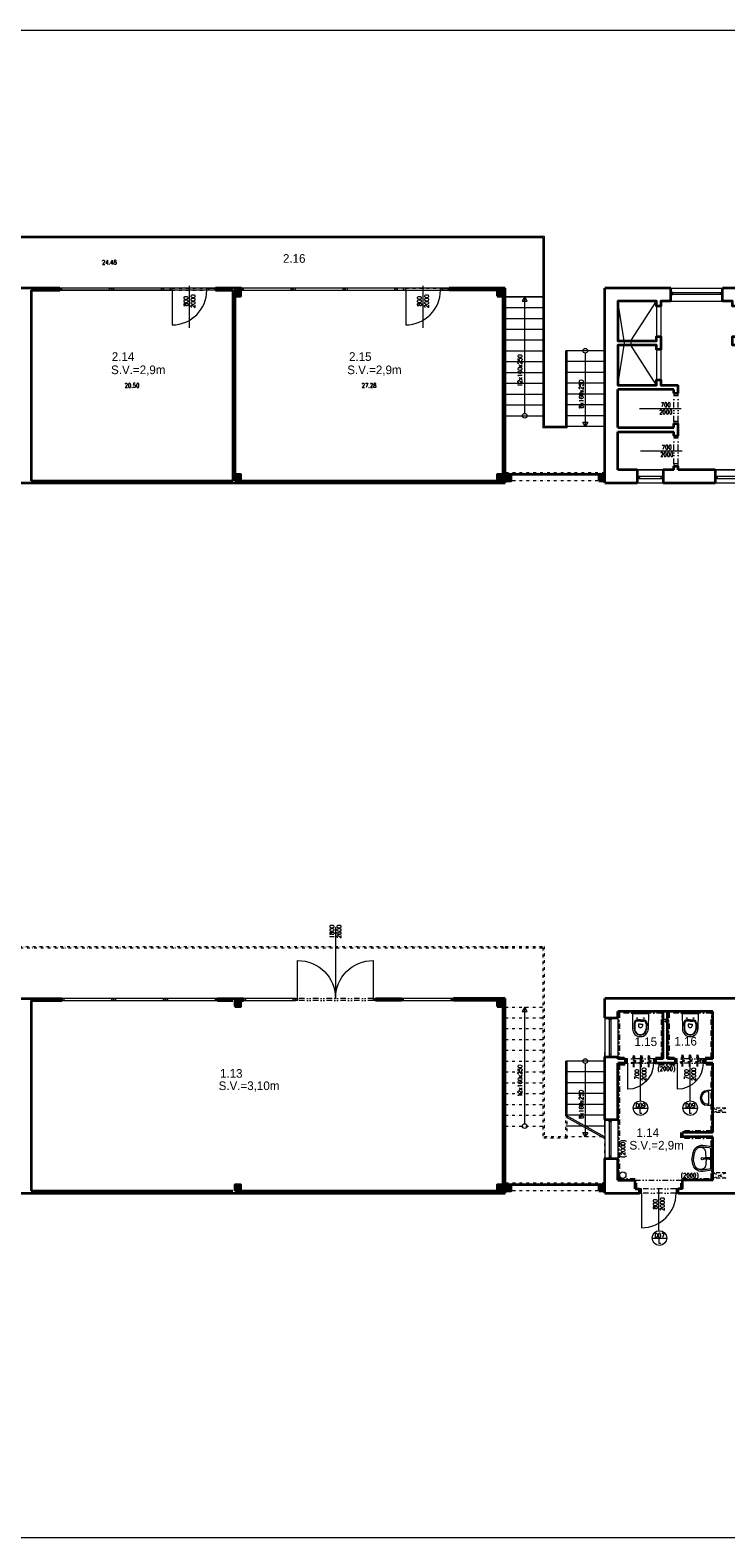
# Model space of a CAD drawing. Header units: millimetres. Extents: x -485339 to 350584, y -2181201 to -313328.
# Tile 73 of 115: x 58460 to 74545, y -1104899 to -1070068. Entities that reach past the tile are written whole.
import ezdxf
from ezdxf.enums import TextEntityAlignment as Align

# ---------------------------------------------------------------- set-up
doc = ezdxf.new("R2010")
doc.units = ezdxf.units.MM
doc.header["$LTSCALE"] = 10
for name, pattern in [('DASHDOT', [25.4, 12.7, -6.35, 0, -6.35]), ('DASHED', [19.05, 12.7, -6.35]), ('DĚLICÍ2', [15.875, 6.35, -3.175, 0, -3.175, 0, -3.175])]:
    doc.linetypes.add(name, pattern=pattern)
for name, color, linetype, lineweight in [('1VZT', 150, 'DASHED', 18), ('N_dveře', 10, 'Continuous', 18), ('N_ker.dlažba', 10, 'DASHDOT', 35), ('N_popis', 10, 'Continuous', 18), ('N_popis_otvory', 10, 'Continuous', 18), ('N_zařiz_předměty', 10, 'Continuous', 18), ('N_čáry_plné', 10, 'Continuous', 18), ('PBŘ', 160, 'Continuous', 18), ('St__otvory_dveře', 40, 'Continuous', 18), ('St_otvory_okna', 40, 'Continuous', 18), ('St_plocha_místnosti', 250, 'Continuous', 18), ('St_popis', 250, 'Continuous', 18), ('St_popis_otvory', 40, 'Continuous', 18), ('St_sloupy_konstrukce haly', 5, 'Continuous', 35), ('St_sloupy_opláštění_půdorys', 25, 'Continuous', 35), ('St_zařizovací předměty', 252, 'Continuous', 18), ('St_čáry_nad', 250, 'DĚLICÍ2', 18), ('St_čáry_obrys', 5, 'Continuous', 35), ('St_čáry_plné', 250, 'Continuous', 18), ('ZTI_ST_kanalda', 234, 'Continuous', 18)]:
    doc.layers.add(name, color=color, linetype=linetype, lineweight=lineweight)
doc.layers.add('1VZT-vytápění', color=150, linetype='Continuous')
doc.layers.add('St_plocha_místn', color=140, linetype='Continuous', lineweight=18, plot=False)
doc.styles.add('Andy', font='txt')
doc.styles.get("Standard").update_dxf_attribs({"font": 'simplex.shx', "width": 0.8})
doc.linetypes.add('ZIGZAG', pattern='A,0.00254,-5.08,[131,ltypeshp.shx,S=5.08,R=0,X=-5.08,Y=0],-10.16,[131,ltypeshp.shx,S=5.08,R=180,X=5.08,Y=0],-5.08', length=20.32254)

# ---------------------------------------------------------------- blocks, each defined once
blk = doc.blocks.new('19252405')
at = {"color": 0}
for p, q in [((-456, 47), (-460, 0)), ((-438, 129), (-456, 47)), ((-415, 192), (-438, 129)), ((-424, 21), (-425, -2)), ((-424, -21), (-425, 2)), ((-422, 43), (-424, 21)), ((-418, 63), (-422, 43)), ((-414, 83), (-418, 63)), ((-402, 216), (-415, 192)), ((-410, 102), (-414, 83)), ((-405, 119), (-410, 102)), ((-399, 136), (-405, 119)), ((-388, 235), (-402, 216)), ((-394, 151), (-399, 136)), ((-389, 164), (-394, 151)), ((-383, 177), (-389, 164)), ((-354, 264), (-388, 235)), ((-378, 188), (-383, 177)), ((-372, 197), (-378, 188)), ((-367, 205), (-372, 197)), ((-361, 212), (-367, 205)), ((-355, 219), (-361, 212)), ((-349, 224), (-355, 219)), ((-297, 289), (-354, 264)), ((-343, 229), (-349, 224)), ((-336, 234), (-343, 229)), ((-328, 239), (-336, 234)), ((-320, 243), (-328, 239)), ((-311, 247), (-320, 243)), ((-303, 250), (-311, 247)), ((-295, 253), (-303, 250)), ((-297, 251), (-303, 250)), ((-256, 298), (-297, 289)), ((-289, 252), (-297, 251)), ((-287, 256), (-295, 253)), ((-281, 252), (-289, 252)), ((-280, 258), (-287, 256)), ((-273, 253), (-281, 252)), ((-274, 259), (-280, 258)), ((-268, 261), (-274, 259)), ((-264, 253), (-273, 253)), ((-263, 262), (-268, 261)), ((-257, 253), (-264, 253)), ((-257, 262), (-263, 262)), ((-252, 263), (-257, 262)), ((-250, 253), (-257, 253)), ((-206, 298), (-256, 298)), ((-247, 264), (-252, 263)), ((-243, 253), (-250, 253)), ((-242, 264), (-247, 264)), ((-237, 253), (-243, 253)), ((-236, 264), (-242, 264)), ((-231, 252), (-237, 253)), ((-229, 264), (-236, 264)), ((-226, 251), (-231, 252)), ((-220, 264), (-229, 264)), ((-220, 249), (-226, 251)), ((-208, 263), (-220, 264)), ((-213, 247), (-220, 249)), ((-207, 245), (-213, 247)), ((-194, 262), (-208, 263)), ((-200, 242), (-207, 245)), ((0, 270), (-206, 298)), ((-193, 238), (-200, 242)), ((-176, 260), (-194, 262)), ((-186, 234), (-193, 238)), ((-180, 230), (-186, 234)), ((-174, 225), (-180, 230)), ((-150, 257), (-176, 260)), ((-168, 219), (-174, 225)), ((-163, 212), (-168, 219)), ((-167, 8), (-168, 7)), ((-168, 7), (-168, 5)), ((-168, 5), (-168, 2)), ((-168, 2), (-168, 0)), ((-166, 11), (-167, 10)), ((-167, 10), (-167, 10)), ((-167, 10), (-167, 9)), ((-167, 9), (-167, 8)), ((-165, 12), (-166, 11)), ((-166, 11), (-166, 11)), ((-166, 11), (-166, 11)), ((-164, 12), (-165, 12)), ((-165, 12), (-165, 12)), ((-165, 12), (-165, 12)), ((-163, 13), (-164, 12)), ((-164, 12), (-164, 12)), ((-158, 205), (-163, 212)), ((-162, 13), (-163, 13)), ((-163, 13), (-163, 13)), ((-161, 13), (-162, 13)), ((-160, 13), (-161, 13)), ((-159, 13), (-160, 13)), ((-157, 13), (-159, 13)), ((-154, 197), (-158, 205)), ((-156, 13), (-157, 13)), ((-153, 13), (-156, 13)), ((-150, 188), (-154, 197)), ((-151, 13), (-153, 13)), ((-148, 13), (-151, 13)), ((-114, 252), (-150, 257)), ((-147, 178), (-150, 188)), ((-145, 14), (-148, 13)), ((-144, 167), (-147, 178)), ((-142, 14), (-145, 14)), ((-141, 155), (-144, 167)), ((-138, 14), (-142, 14)), ((-140, 141), (-141, 155)), ((-138, 127), (-140, 141)), ((-137, 112), (-138, 127)), ((-135, 14), (-138, 14)), ((-136, 95), (-137, 112)), ((-135, 78), (-136, 95)), ((-134, 59), (-135, 78)), ((-131, 14), (-135, 14)), ((-134, 40), (-134, 59)), ((-134, 20), (-134, 40)), ((-134, 14), (-134, 20)), ((-127, 14), (-131, 14)), ((-124, 14), (-127, 14)), ((-125, 9), (-126, 0)), ((-123, 17), (-125, 13)), ((-125, 13), (-125, 9)), ((-122, 18), (-123, 17)), ((-120, 19), (-122, 18)), ((-114, 18), (-120, 19)), ((-67, 245), (-114, 252)), ((-100, 15), (-114, 18)), ((-102, 16), (-104, 16)), ((-99, 16), (-102, 16)), ((-90, 12), (-100, 15)), ((-97, 16), (-99, 16)), ((-95, 16), (-97, 16)), ((-93, 16), (-95, 16)), ((-91, 16), (-93, 16)), ((-90, 17), (-91, 16)), ((-88, 17), (-90, 17)), ((-85, 12), (-90, 12)), ((-86, 17), (-88, 17)), ((-85, 17), (-86, 17)), ((-83, 17), (-85, 17)), ((-81, 12), (-85, 12)), ((-82, 17), (-83, 17)), ((-81, 17), (-82, 17)), ((-79, 17), (-81, 17)), ((-76, 13), (-81, 12)), ((-78, 17), (-79, 17)), ((-77, 17), (-78, 17)), ((-76, 18), (-77, 17)), ((-75, 18), (-76, 18)), ((-71, 14), (-76, 13)), ((-74, 18), (-75, 18)), ((-72, 18), (-74, 18)), ((-71, 18), (-72, 18)), ((-70, 18), (-71, 18)), ((-64, 15), (-71, 14)), ((-69, 18), (-70, 18)), ((-68, 18), (-69, 18)), ((-66, 18), (-68, 18)), ((-34, 240), (-67, 245)), ((-64, 18), (-66, 18)), ((-62, 18), (-64, 18)), ((-55, 17), (-55, 17)), ((-50, 13), (-50, 13)), ((-46, 7), (-46, 7)), ((-30, 235), (-30, -235)), ((0, 270), (0, -270)), ((-456, -47), (-460, 0)), ((-438, -130), (-456, -47)), ((-415, -192), (-438, -130)), ((-421, -43), (-424, -21)), ((-418, -63), (-421, -43)), ((-414, -83), (-418, -63)), ((-402, -216), (-415, -192)), ((-409, -102), (-414, -83)), ((-404, -120), (-409, -102)), ((-399, -136), (-404, -120)), ((-388, -235), (-402, -216)), ((-394, -151), (-399, -136)), ((-389, -165), (-394, -151)), ((-383, -177), (-389, -165)), ((-354, -264), (-388, -235)), ((-378, -188), (-383, -177)), ((-372, -197), (-378, -188)), ((-367, -205), (-372, -197)), ((-361, -212), (-367, -205)), ((-355, -219), (-361, -212)), ((-349, -224), (-355, -219)), ((-297, -289), (-354, -264)), ((-343, -229), (-349, -224)), ((-336, -234), (-343, -229)), ((-328, -239), (-336, -234)), ((-320, -243), (-328, -239)), ((-311, -247), (-320, -243)), ((-303, -250), (-311, -247)), ((-296, -251), (-303, -250)), ((-295, -253), (-303, -250)), ((-256, -298), (-297, -289)), ((-289, -252), (-296, -251)), ((-287, -256), (-295, -253)), ((-281, -253), (-289, -252)), ((-280, -258), (-287, -256)), ((-272, -253), (-281, -253)), ((-273, -260), (-280, -258)), ((-268, -261), (-273, -260)), ((-264, -253), (-272, -253)), ((-262, -262), (-268, -261)), ((-256, -254), (-264, -253)), ((-257, -263), (-262, -262)), ((-252, -263), (-257, -263)), ((-249, -254), (-256, -254)), ((-206, -298), (-256, -298)), ((-247, -264), (-252, -263)), ((-243, -253), (-249, -254)), ((-242, -264), (-247, -264)), ((-237, -253), (-243, -253)), ((-236, -264), (-242, -264)), ((-231, -252), (-237, -253)), ((-229, -264), (-236, -264)), ((-226, -251), (-231, -252)), ((-219, -264), (-229, -264)), ((-220, -249), (-226, -251)), ((-213, -247), (-220, -249)), ((-208, -263), (-219, -264)), ((-207, -245), (-213, -247)), ((-194, -262), (-208, -263)), ((-200, -242), (-207, -245)), ((0, -270), (-206, -298)), ((-193, -238), (-200, -242)), ((-176, -260), (-194, -262)), ((-186, -234), (-193, -238)), ((-180, -230), (-186, -234)), ((-174, -225), (-180, -230)), ((-150, -257), (-176, -260)), ((-168, -219), (-174, -225)), ((-168, -2), (-168, 0)), ((-168, -5), (-168, -2)), ((-168, -7), (-168, -5)), ((-167, -8), (-168, -7)), ((-163, -212), (-168, -219)), ((-167, -9), (-167, -8)), ((-167, -10), (-167, -9)), ((-166, -11), (-167, -10)), ((-167, -10), (-167, -10)), ((-165, -12), (-166, -11)), ((-166, -11), (-166, -11)), ((-166, -11), (-166, -11)), ((-164, -12), (-165, -12)), ((-165, -12), (-165, -12)), ((-165, -12), (-165, -12)), ((-164, -13), (-164, -12)), ((-163, -13), (-164, -13)), ((-162, -13), (-163, -13)), ((-163, -13), (-163, -13)), ((-158, -205), (-163, -212)), ((-161, -13), (-162, -13)), ((-160, -13), (-161, -13)), ((-159, -13), (-160, -13)), ((-157, -13), (-159, -13)), ((-154, -197), (-158, -205)), ((-156, -13), (-157, -13)), ((-153, -13), (-156, -13)), ((-150, -188), (-154, -197)), ((-151, -13), (-153, -13)), ((-148, -14), (-151, -13)), ((-147, -178), (-150, -188)), ((-114, -252), (-150, -257)), ((-145, -14), (-148, -14)), ((-144, -167), (-147, -178)), ((-142, -14), (-145, -14)), ((-141, -155), (-144, -167)), ((-138, -14), (-142, -14)), ((-139, -141), (-141, -155)), ((-138, -127), (-139, -141)), ((-135, -14), (-138, -14)), ((-137, -112), (-138, -127)), ((-135, -95), (-137, -112)), ((-131, -14), (-135, -14)), ((-134, -60), (-135, -78)), ((-135, -78), (-135, -95)), ((-133, -14), (-134, -21)), ((-134, -21), (-134, -40)), ((-134, -40), (-134, -60)), ((-127, -14), (-131, -14)), ((-124, -14), (-127, -14)), ((-125, -9), (-126, 0)), ((-125, -13), (-125, -9)), ((-123, -17), (-125, -13)), ((-122, -18), (-123, -17)), ((-120, -19), (-122, -18)), ((-114, -18), (-120, -19)), ((-100, -15), (-114, -18)), ((-67, -245), (-114, -252)), ((-102, -16), (-104, -16)), ((-99, -16), (-102, -16)), ((-90, -12), (-100, -15)), ((-97, -16), (-99, -16)), ((-95, -16), (-97, -16)), ((-93, -16), (-95, -16)), ((-91, -17), (-93, -16)), ((-90, -17), (-91, -17)), ((-85, -12), (-90, -12)), ((-88, -17), (-90, -17)), ((-86, -17), (-88, -17)), ((-85, -17), (-86, -17)), ((-81, -12), (-85, -12)), ((-83, -17), (-85, -17)), ((-82, -17), (-83, -17)), ((-81, -17), (-82, -17)), ((-76, -13), (-81, -12)), ((-79, -17), (-81, -17)), ((-78, -17), (-79, -17)), ((-77, -18), (-78, -17)), ((-76, -18), (-77, -18)), ((-71, -14), (-76, -13)), ((-75, -18), (-76, -18)), ((-74, -18), (-75, -18)), ((-72, -18), (-74, -18)), ((-71, -18), (-72, -18)), ((-64, -15), (-71, -14)), ((-70, -18), (-71, -18)), ((-69, -18), (-70, -18)), ((-68, -18), (-69, -18)), ((-66, -18), (-68, -18)), ((-34, -240), (-67, -245)), ((-64, -18), (-66, -18)), ((-62, -18), (-64, -18)), ((-55, -17), (-55, -17)), ((-50, -13), (-50, -13)), ((-46, -7), (-46, -7)), ((-45, 0), (-45, 0))]:
    blk.add_line(p, q, dxfattribs=at)
for centre, major_axis, start_param, end_param in [((-220, 0), (19.1, 19.1), 0.785398, 7.068583), ((-63, 0), (-9.75, 9.75), -0.785398, 5.497787), ((-63, 0), (10.6, 10.6), 3.881371, 7.115283), ((-62, 3), (-10.9, 10.9), -1.209553, -0.785152), ((-62, 1), (11.9, 11.9), 6.239989, 6.644428), ((-63, 1), (-12.9, 12.9), 4.290124, 4.669192), ((-65, 0), (-14, 14), 3.927237, 4.290124), ((-35, 235), (3.54, 3.54), 5.498034, 6.914051), ((-62, -3), (-10.9, 10.9), 2.356441, 2.780842), ((-62, -1), (11.9, 11.9), 4.351639, 4.756078), ((-63, -1), (-12.9, 12.9), 3.185282, 3.564351), ((-65, 0), (-14, 14), 3.564351, 3.927237), ((-35, -235), (-3.54, 3.54), 2.51122, 3.927237)]:
    blk.add_ellipse(centre, major_axis=major_axis, ratio=1, start_param=start_param, end_param=end_param, dxfattribs=at)
blk = doc.blocks.new('G$CC4854C91')
at = {"layer": 'St_zařizovací předměty', "color": 0, "ltscale": 2}
for points in [[(-170, 100), (-170, 0), (170, 0), (170, 100)], [(-140, 100), (-140, 66), (140, 66), (140, 100)]]:
    blk.add_lwpolyline(points, dxfattribs=at)
for radius in [170, 140]:
    blk.add_arc((0, 100), radius, 0, 180, dxfattribs=at)
blk = doc.blocks.new('G$C541DE37C')
at = {"layer": 'St_otvory_okna', "ltscale": 2}
for points in [[(0, -900), (0, 0), (-50, 0), (-50, -900)], [(0, 0), (0, -50), (-50, -50), (-50, 0)], [(0, -900), (0, -850), (-50, -850), (-50, -900)]]:
    blk.add_lwpolyline(points, close=True, dxfattribs=at)
blk = doc.blocks.new('G$C3969F823')
at = {"layer": 'St__otvory_dveře', "ltscale": 2}
for points in [[(-100, -50), (-100, 0), (0, 0), (0, -50)], [(-101, -700), (-101, -650), (-1, -650), (-1, -700)]]:
    blk.add_lwpolyline(points, close=True, dxfattribs=at)
at = {"layer": 'St__otvory_dveře', "linetype": 'DĚLICÍ2', "ltscale": 2}
for points in [[(-100, -50), (-101, -650)], [(0, -50), (-1, -650)]]:
    blk.add_lwpolyline(points, dxfattribs=at)
at = {"layer": 'St__otvory_dveře', "color": 0, "ltscale": 2}
blk.add_lwpolyline([(-101, -650), (-701, -650)], dxfattribs=at)
blk.add_arc((-101, -650), 600, 90, 180, dxfattribs=at)
blk = doc.blocks.new('G$CC1796412')
at = {"layer": 'St__otvory_dveře', "color": 0, "ltscale": 2}
blk.add_lwpolyline([(850, 1), (850, 801)], dxfattribs=at)
at = {"layer": 'St__otvory_dveře', "ltscale": 2}
for points in [[(50, 0), (0, 0), (0, -100), (50, -100)], [(900, 1), (850, 1), (850, -99), (900, -99)]]:
    blk.add_lwpolyline(points, close=True, dxfattribs=at)
at = {"layer": 'St__otvory_dveře', "linetype": 'DĚLICÍ2', "ltscale": 2}
for points in [[(50, 0), (850, 1)], [(50, -100), (850, -99)]]:
    blk.add_lwpolyline(points, dxfattribs=at)
at = {"layer": 'St__otvory_dveře', "color": 0, "ltscale": 2}
blk.add_arc((850, 1), 800, 90, 180, dxfattribs=at)
blk = doc.blocks.new('G$C09EC9A76')
at = {"layer": 'St_otvory_okna', "ltscale": 2}
for points in [[(1200, 50), (0, 50), (0, 0), (1200, 0)], [(0, 50), (50, 50), (50, 0), (0, 0)], [(1200, 50), (1150, 50), (1150, 0), (1200, 0)]]:
    blk.add_lwpolyline(points, close=True, dxfattribs=at)
blk = doc.blocks.new('G$CC101BA37')
at = {"layer": 'St_otvory_okna', "ltscale": 2}
for points in [[(600, 50), (0, 50), (0, 0), (600, 0)], [(0, 50), (50, 50), (50, 0), (0, 0)], [(600, 50), (550, 50), (550, 0), (600, 0)]]:
    blk.add_lwpolyline(points, close=True, dxfattribs=at)
blk = doc.blocks.new('G$C51AC4435')
at = {"layer": 'St__otvory_dveře', "ltscale": 2}
for points in [[(0, 0), (50, 0), (50, -150), (0, -150)], [(0, -150), (50, -150), (50, -200), (0, -200)], [(0, -1050), (50, -1050), (50, -1000), (0, -1000)], [(0, -1200), (50, -1200), (50, -1050), (0, -1050)]]:
    blk.add_lwpolyline(points, close=True, dxfattribs=at)
at = {"layer": 'St__otvory_dveře', "linetype": 'DĚLICÍ2'}
for points in [[(0, -1000), (0, -200)], [(50, -1000), (50, -200)]]:
    blk.add_lwpolyline(points, dxfattribs=at)
at = {"layer": 'St__otvory_dveře', "ltscale": 2}
blk.add_lwpolyline([(50, -1000), (850, -1000)], dxfattribs=at)
blk.add_arc((50, -1000), 800, 0, 90, dxfattribs=at)
blk = doc.blocks.new('G$C325A9F68')
at = {"layer": 'St_otvory_okna', "ltscale": 2}
for points in [[(0, 0), (1200, 0), (1200, 50), (0, 50)], [(0, 0), (50, 0), (50, 50), (0, 50)], [(1200, 0), (1150, 0), (1150, 50), (1200, 50)]]:
    blk.add_lwpolyline(points, close=True, dxfattribs=at)
blk = doc.blocks.new('G$C2F820337')
at = {"layer": 'St_sloupy_opláštění_půdorys', "ltscale": 2}
blk.add_lwpolyline([(-70, -70), (70, -70), (70, 70), (-70, 70)], close=True, dxfattribs=at)
for points in [[(-70, 70), (70, -70)], [(70, 70), (-70, -70)]]:
    blk.add_lwpolyline(points, dxfattribs=at)
blk = doc.blocks.new('G$C73FA397A')
at = {"layer": 'St__otvory_dveře', "ltscale": 2}
for points in [[(0, -50), (50, -50), (50, 0), (0, 0)], [(1800, -50), (1850, -50), (1850, 0), (1800, 0)]]:
    blk.add_lwpolyline(points, close=True, dxfattribs=at)
at = {"layer": 'St__otvory_dveře', "linetype": 'DĚLICÍ2', "ltscale": 2}
for points in [[(1800, 0), (50, 0)], [(1800, -50), (50, -50)]]:
    blk.add_lwpolyline(points, dxfattribs=at)
at = {"layer": 'St__otvory_dveře', "ltscale": 2}
for points in [[(50, -50), (50, -925)], [(1800, -50), (1800, -925)]]:
    blk.add_lwpolyline(points, dxfattribs=at)
for centre, start, end in [((50, -50), 270, 0), ((1800, -50), 180, 270)]:
    blk.add_arc(centre, 875, start, end, dxfattribs=at)
blk = doc.blocks.new('G$CB6FA54A4')
at = {"layer": 'St_zařizovací předměty', "color": 0}
for p, q in [((0, 187), (383, 180)), ((0, -187), (0, 187)), ((0, 180), (23, 180)), ((23, -180), (23, 180)), ((122, 78), (138, 78)), ((130, 85), (130, 70)), ((170, 0), (170, 69)), ((170, 0), (170, -69)), ((201, 0), (201, 72)), ((201, 0), (201, -72)), ((247, 145), (383, 143)), ((262, 132), (382, 130)), ((268, 0), (268, 44)), ((268, 0), (268, -44)), ((269, 45), (306, 45)), ((0, -187), (383, -180)), ((0, -180), (23, -180)), ((122, -78), (138, -78)), ((130, -85), (130, -70)), ((247, -145), (383, -143)), ((262, -132), (382, -130)), ((269, -45), (306, -45))]:
    blk.add_line(p, q, dxfattribs=at)
for centre in [(130, 78), (130, -78)]:
    blk.add_circle(centre, 7.5, dxfattribs=at)
for centre, radius, start, end in [((246, 69), 76, 88.9513, 180), ((261, 72), 60, 89.4784, 180), ((269, 44), 1, 90, 180), ((306, 0), 45.4, 0, 90), ((306, 0), 45.4, 270, 0), ((380, 0), 180, 0, 90), ((380, 0), 143, 0, 90), ((380, 0), 130, 0, 90), ((380, 0), 143, 270, 0), ((380, 0), 130, 270, 0), ((380, 0), 180, 270, 0), ((246, -69), 76, 180, 271.0487), ((261, -72), 60, 180, 270.5216), ((269, -44), 1, 180, 270)]:
    blk.add_arc(centre, radius, start, end, dxfattribs=at)
blk = doc.blocks.new('fegevdfvdfv')
at = {"layer": '1VZT-vytápění'}
for p, q in [((-286978, 271466), (-286996, 271390)), ((-286978, 271466), (-286960, 271390)), ((-286978, 271346), (-286978, 271466)), ((-286978, 271346), (-286928, 271329)), ((-286803, 271466), (-286821, 271390)), ((-286803, 271466), (-286785, 271390)), ((-286803, 271346), (-286803, 271466)), ((-286803, 271346), (-286753, 271329)), ((-286628, 271466), (-286646, 271390)), ((-286628, 271466), (-286610, 271390)), ((-286628, 271346), (-286628, 271466)), ((-286628, 271346), (-286578, 271329)), ((-287028, 271295), (-286978, 271312)), ((-286978, 271278), (-287028, 271295)), ((-286928, 271329), (-286978, 271312)), ((-286978, 271196), (-286978, 271278)), ((-286853, 271295), (-286803, 271312)), ((-286803, 271278), (-286853, 271295)), ((-286753, 271329), (-286803, 271312)), ((-286803, 271196), (-286803, 271278)), ((-286678, 271295), (-286628, 271312)), ((-286628, 271278), (-286678, 271295)), ((-286578, 271329), (-286628, 271312)), ((-286628, 271196), (-286628, 271278))]:
    blk.add_line(p, q, dxfattribs=at)

msp = doc.modelspace()

# ---------------------------------------------------------------- linework, layer by layer
at = {"layer": '1VZT', "ltscale": 0.7}
msp.add_lwpolyline([(73195.3, -1093017.8), (73095.3, -1092917.8), (73195.3, -1092917.8), (73095.3, -1093017.8)], dxfattribs=at)
for points in [[(73959.5, -1093834.7), (74059.5, -1093934.6), (74059.5, -1093835.4), (73964.2, -1093934.7)], [(74245.1, -1095073.5), (74545.3, -1094973.4), (74245.3, -1094973.4), (74545.1, -1095073.4)], [(74245.1, -1096591), (74545.3, -1096465.9), (74245.3, -1096465.9), (74545.1, -1096590.9)]]:
    msp.add_lwpolyline(points, close=True, dxfattribs=at)
at = {"layer": 'N_ker.dlažba'}
for points in [[(72920.3, -1093810.4), (73070.3, -1093810.4), (73070.3, -1092760.4), (72070.3, -1092760.4), (72070.3, -1093810.4), (72220.3, -1093810.4)], [(74070.3, -1093810.4), (74220.3, -1093810.4), (74220.3, -1092760.4), (73220.3, -1092760.4), (73220.3, -1093810.4), (73370.3, -1093810.4)], [(72220.3, -1093960.4), (72070.3, -1093960.4), (72070.3, -1096610.4), (72470.3, -1096610.4)], [(73370.3, -1093960.4), (72920.3, -1093960.4)], [(74220.3, -1095510.4), (74220.3, -1093960.4), (74070.3, -1093960.4)], [(74220.3, -1095510.4), (73520.3, -1095510.4)], [(73520.3, -1095660.4), (73520.3, -1095510.4)], [(74220.3, -1095660.4), (73520.3, -1095660.4)], [(73520.3, -1096610.4), (74220.3, -1096610.4), (74220.3, -1095660.4)], [(72470.3, -1096835.4), (72470.3, -1096610.4)], [(73520.3, -1096835.4), (73520.3, -1096610.4)]]:
    msp.add_lwpolyline(points, dxfattribs=at)
at = {"layer": 'N_popis_otvory'}
for points in [[(72570.2, -1094801.2), (72570.2, -1093835)], [(73720.2, -1094801.2), (73720.2, -1093835)], [(72995.3, -1097802.8), (72995.3, -1096836.6)]]:
    msp.add_lwpolyline(points, dxfattribs=at)
for centre in [(72570.2, -1094970.2), (73720.2, -1094970.2), (73010.2, -1097972.9)]:
    msp.add_circle(centre, 169, dxfattribs=at)
at = {"layer": 'N_čáry_plné'}
for points in [[(72401.3, -1094970.2), (72739.2, -1094970.2)], [(73551.3, -1094970.2), (73889.2, -1094970.2)], [(72841.2, -1097972.9), (73179.2, -1097972.9)]]:
    msp.add_lwpolyline(points, dxfattribs=at)
at = {"layer": 'PBŘ', "lineweight": 18}
msp.add_lwpolyline([(10105.4, -1070067.5), (110563.9, -1070067.5), (110563.9, -1104899), (10105.4, -1104899)], close=True, dxfattribs=at)
at = {"layer": 'St__otvory_dveře', "ltscale": 2}
for points in [[(73344.4, -1078456.7), (73344.4, -1078506.7), (73444.4, -1078506.7), (73444.4, -1078456.7)], [(73345.3, -1079106.6), (73345.3, -1079156.6), (73445.3, -1079156.6), (73445.3, -1079106.6)], [(73344.4, -1079436.7), (73344.4, -1079486.7), (73444.4, -1079486.7), (73444.4, -1079436.7)], [(73345.3, -1080086.6), (73345.3, -1080136.6), (73445.3, -1080136.6), (73445.3, -1080086.6)]]:
    msp.add_lwpolyline(points, close=True, dxfattribs=at)
at = {"layer": 'St__otvory_dveře', "linetype": 'DĚLICÍ2', "ltscale": 2}
for points in [[(73345.3, -1079106.6), (73344.4, -1078506.7)], [(73445.3, -1079106.6), (73444.4, -1078506.7)], [(73345.3, -1080086.6), (73344.4, -1079486.7)], [(73445.3, -1080086.6), (73444.4, -1079486.7)]]:
    msp.add_lwpolyline(points, dxfattribs=at)
at = {"layer": 'St_plocha_místn'}
for points in [[(50095.3, -1074825.7), (70345.3, -1074825.7), (70345.3, -1076225.7), (69445.3, -1076225.7), (69445.3, -1076025.7), (50095.3, -1076025.7)], [(58485.3, -1080475.7), (63145.3, -1080475.7), (63145.3, -1076075.7), (58485.3, -1076075.7)], [(63195.3, -1076075.7), (69395.3, -1076075.7), (69395.3, -1080475.7), (63195.3, -1080475.7)]]:
    msp.add_lwpolyline(points, close=True, dxfattribs=at)
msp.add_lwpolyline([(77944.4, -1080225.7), (73445.3, -1080225.7), (73445.3, -1080136.7), (73345.3, -1080136.7), (73345.3, -1080225.7), (72045.3, -1080225.7), (72045.3, -1079345.7), (73345.3, -1079345.7), (73345.3, -1079436.7), (73444.4, -1079436.7), (73445.3, -1079156.7), (73345.3, -1079156.7), (73345.3, -1079245.7), (72045.3, -1079245.7), (72045.3, -1078365.7), (73345.3, -1078365.7), (73345.3, -1078456.7), (73444.4, -1078456.7), (73445.3, -1078265.7), (73045.3, -1078265.7), (73045.3, -1078145.7), (72945.3, -1078145.7), (72945.3, -1078265.7), (72045.3, -1078265.7), (72045.3, -1077345.7), (72945.3, -1077345.7), (72945.3, -1077445.7), (73045.3, -1077445.7), (73045.3, -1077175.2), (72945.3, -1077145.7), (72945.3, -1077245.7), (72045.3, -1077245.7), (72045.3, -1076325.7), (72945.3, -1076325.7), (72945.3, -1076445.7), (73045.3, -1076445.7), (73045.3, -1076325.7), (74695.3, -1076325.7)], dxfattribs=at)
at = {"layer": 'St_popis_otvory'}
for points in [[(62145.3, -1076941.5), (62145.3, -1075975.3)], [(67545.3, -1076941.5), (67545.3, -1075975.3)], [(72545.1, -1078806), (73511.3, -1078805.7)], [(72568, -1079786), (73534.2, -1079785.7)], [(65520.3, -1090787.9), (65520.3, -1092435.4)]]:
    msp.add_lwpolyline(points, dxfattribs=at)
at = {"layer": 'St_sloupy_konstrukce haly', "linetype": 'ZIGZAG', "ltscale": 0.5}
for points in [[(71745.3, -1080335.7), (69445.3, -1080335.7)], [(71745.3, -1096745.4), (69445.3, -1096745.4)]]:
    msp.add_lwpolyline(points, dxfattribs=at)
at = {"layer": 'St_čáry_nad'}
for points in [[(71745.3, -1080295.5), (69445.3, -1080295.5)], [(71745.3, -1080475.7), (69445.3, -1080475.7)], [(50096.3, -1092435.4), (50096.3, -1091235.4), (69445.3, -1091235.4), (70345.3, -1091235.4), (70345.3, -1095635.4)], [(50126.3, -1092435.4), (50126.3, -1091265.4), (69445.3, -1091265.4), (70315.3, -1091265.4), (70315.3, -1095665.4)], [(69445.3, -1092635.4), (70345.3, -1092635.4)], [(69445.3, -1092885.4), (70345.3, -1092885.4)], [(69445.3, -1093135.4), (70345.3, -1093135.4)], [(69445.3, -1093385.4), (70345.3, -1093385.4)], [(69445.3, -1093635.4), (70345.3, -1093635.4)], [(69445.3, -1093885.4), (70345.3, -1093885.4)], [(69445.3, -1094135.4), (70345.3, -1094135.4)], [(69445.3, -1094385.4), (70345.3, -1094385.4)], [(69445.3, -1094635.4), (70345.3, -1094635.4)], [(69445.3, -1094885.4), (70345.3, -1094885.4)], [(69445.3, -1095135.4), (70345.3, -1095135.4)], [(69445.3, -1095385.4), (70345.3, -1095385.4)], [(70845.3, -1095635.4), (70845.3, -1095135.4)], [(70875.3, -1095665.4), (70875.3, -1095152.1)], [(70875.3, -1095665.4), (70315.3, -1095665.4)], [(71683.5, -1095635.4), (70345.3, -1095635.4)], [(71745.3, -1096485.4), (71745.3, -1095469.7)], [(71745.3, -1096705.2), (69445.3, -1096705.2)], [(71745.3, -1096885.4), (69445.3, -1096885.4)]]:
    msp.add_lwpolyline(points, dxfattribs=at)
at = {"layer": 'St_čáry_nad', "ltscale": 2}
msp.add_lwpolyline([(72445.3, -1096635.4), (73545.3, -1096635.4)], dxfattribs=at)
at = {"layer": 'St_čáry_obrys'}
for points in [[(59145.3, -1076025.7), (57945.3, -1076025.7)], [(58485.3, -1076075.7), (59145.3, -1076075.7)], [(58485.3, -1076075.7), (58485.3, -1080475.7)], [(59145.3, -1076075.7), (59145.3, -1076025.7)], [(62745.3, -1076075.7), (62745.3, -1076025.7)], [(63345.3, -1076025.7), (62745.3, -1076025.7)], [(62745.3, -1076075.7), (63145.3, -1076075.7)], [(63145.3, -1076075.7), (63145.3, -1080475.7)], [(63195.3, -1076075.7), (63345.3, -1076075.7)], [(63195.3, -1076075.7), (63195.3, -1080475.7)], [(63345.3, -1076075.7), (63345.3, -1076025.7)], [(69445.3, -1076025.7), (68145.3, -1076025.7)], [(68145.3, -1076075.7), (68145.3, -1076025.7)], [(69395.3, -1076075.7), (68145.3, -1076075.7)], [(69395.3, -1080475.7), (69395.3, -1076075.7)], [(69395.3, -1077652.7), (69395.3, -1076075.7)], [(69445.3, -1080525.7), (69445.3, -1076025.7)], [(73270.3, -1076325.7), (73045.3, -1076325.7), (73045.3, -1076445.7), (72945.3, -1076445.7), (72945.3, -1076325.7), (72045.3, -1076325.7), (72045.3, -1077245.7), (72945.3, -1077245.7), (72945.3, -1077145.7), (73045.3, -1077145.7), (73045.3, -1077445.7), (72945.3, -1077445.7), (72945.3, -1077345.7), (72045.3, -1077345.7), (72045.3, -1078265.7), (72945.3, -1078265.7), (72945.3, -1078145.7), (73045.3, -1078145.7), (73045.3, -1078265.7), (73445.3, -1078265.7)], [(75795.3, -1076350.7), (75795.3, -1077345.7), (74695.3, -1077345.7), (74695.3, -1077145.7), (74795.3, -1077145.7), (74795.3, -1077245.7), (75695.3, -1077245.7), (75695.3, -1076325.7), (74795.3, -1076325.7), (74795.3, -1076445.7), (74695.3, -1076445.7), (74695.3, -1076325.7), (74470.3, -1076325.7)], [(73345.3, -1078456.7), (73445.3, -1078456.7)], [(73345.3, -1079156.7), (73445.3, -1079156.7)], [(73345.3, -1079436.7), (73445.3, -1079436.7)], [(72495.3, -1080225.7), (72495.3, -1080525.7)], [(72495.3, -1080225.7), (72495.3, -1080525.7)], [(73095.3, -1080225.7), (73095.3, -1080525.7)], [(73095.3, -1080225.7), (73095.3, -1080525.7)], [(73345.3, -1080136.7), (73445.3, -1080136.7)], [(74295.3, -1080225.7), (74295.3, -1080525.7)], [(47745.3, -1080525.7), (69445.3, -1080525.7)], [(58485.3, -1080475.7), (63145.3, -1080475.7)], [(63195.3, -1080475.7), (69395.3, -1080475.7)], [(57995.3, -1092435.4), (59195.3, -1092435.4)], [(58485.3, -1092485.4), (59195.3, -1092485.4)], [(58485.3, -1092485.4), (58485.3, -1096885.4)], [(59195.3, -1092485.4), (59195.3, -1092435.4)], [(62795.3, -1092485.4), (62795.3, -1092435.4)], [(62795.3, -1092435.4), (63395.3, -1092435.4)], [(62795.3, -1092485.4), (63145.3, -1092485.4)], [(63195.3, -1092485.4), (63395.3, -1092485.4)], [(63395.3, -1092485.4), (63395.3, -1092435.4)], [(66445.3, -1092485.4), (66445.3, -1092435.4)], [(66445.3, -1092435.4), (67045.3, -1092435.4)], [(67045.3, -1092485.4), (66445.3, -1092485.4)], [(67045.3, -1092485.4), (67045.3, -1092435.4)], [(69445.3, -1092435.4), (68245.3, -1092435.4)], [(68245.3, -1092485.4), (68245.3, -1092435.4)], [(69395.3, -1092485.4), (68245.3, -1092485.4)], [(69395.3, -1096885.4), (69395.3, -1092485.4)], [(69395.3, -1093862.4), (69395.3, -1092485.4)], [(69445.3, -1096935.4), (69445.3, -1092435.4)], [(47745.3, -1096935.4), (69445.3, -1096935.4)], [(58485.3, -1096885.4), (63145.3, -1096885.4)], [(63195.3, -1096885.4), (69395.3, -1096885.4)]]:
    msp.add_lwpolyline(points, dxfattribs=at)
at = {"layer": 'St_čáry_obrys', "ltscale": 2}
for points in [[(71745.3, -1080525.7), (71745.3, -1076025.7)], [(73270.3, -1076025.7), (71745.3, -1076025.7)], [(73270.3, -1076325.7), (73270.3, -1076025.7)], [(82055.3, -1076025.7), (74470.3, -1076025.7)], [(74470.3, -1076325.7), (74470.3, -1076025.7)], [(72045.3, -1079245.7), (72045.3, -1078365.7)], [(73345.3, -1078365.7), (72045.3, -1078365.7)], [(73345.3, -1078456.7), (73345.3, -1078365.7)], [(73445.3, -1078456.7), (73445.3, -1078265.7)], [(72045.3, -1079245.7), (73345.3, -1079245.7)], [(72045.3, -1080225.7), (72045.3, -1079345.7)], [(72045.3, -1079345.7), (73345.3, -1079345.7)], [(73345.3, -1079245.7), (73345.3, -1079156.7)], [(73345.3, -1079436.7), (73345.3, -1079345.7)], [(73445.3, -1079436.7), (73445.3, -1079156.7)], [(72495.3, -1080225.7), (72045.3, -1080225.7)], [(73345.3, -1080225.7), (73095.3, -1080225.7)], [(73345.3, -1080225.7), (73345.3, -1080136.7)], [(73445.3, -1080225.7), (73445.3, -1080136.7)], [(74295.3, -1080225.7), (73445.3, -1080225.7)], [(71745.3, -1080525.7), (72495.3, -1080525.7)], [(73095.3, -1080525.7), (74295.3, -1080525.7)], [(71745.3, -1092885.4), (71745.3, -1092435.4)], [(75855.3, -1092435.4), (71745.3, -1092435.4)], [(71745.3, -1092885.4), (72045.3, -1092885.4)], [(72045.3, -1092885.4), (72045.3, -1092735.4)], [(73095.3, -1092735.4), (72045.3, -1092735.4)], [(74245.3, -1092735.4), (72045.3, -1092735.4)], [(73095.3, -1093835.4), (73095.3, -1092735.4)], [(74245.3, -1092735.4), (73195.3, -1092735.4)], [(73195.3, -1093835.4), (73195.3, -1092735.4)], [(74245.3, -1093835.4), (74245.3, -1092735.4)], [(71745.3, -1095235.4), (71745.3, -1093785.4)], [(71745.3, -1093785.4), (72045.3, -1093785.4)], [(72045.3, -1093835.4), (72045.3, -1093785.4)], [(72220.3, -1093835.4), (72045.3, -1093835.4)], [(72045.3, -1095235.4), (72045.3, -1093935.4)], [(72220.3, -1093935.4), (72045.3, -1093935.4)], [(72220.3, -1093835.4), (72220.3, -1093935.4)], [(73095.3, -1093835.4), (72920.3, -1093835.4)], [(72920.3, -1093835.4), (72920.3, -1093935.4)], [(73370.3, -1093935.4), (72920.3, -1093935.4)], [(73370.3, -1093835.4), (73195.3, -1093835.4)], [(73370.3, -1093835.4), (73370.3, -1093935.4)], [(74245.3, -1093835.4), (74070.3, -1093835.4)], [(74070.3, -1093835.4), (74070.3, -1093935.4)], [(74245.3, -1093935.4), (74070.3, -1093935.4)], [(74245.3, -1095535.4), (74245.3, -1093935.4)], [(71745.3, -1095235.4), (72045.3, -1095235.4)], [(74245.3, -1095535.4), (73545.3, -1095535.4)], [(73545.3, -1095635.4), (73545.3, -1095535.4)], [(74245.3, -1095635.4), (73545.3, -1095635.4)], [(74245.3, -1096635.4), (74245.3, -1095635.4)], [(71745.3, -1096935.4), (71745.3, -1096135.4)], [(71745.3, -1096135.4), (72045.3, -1096135.4)], [(72045.3, -1096635.4), (72045.3, -1096135.4)], [(72045.3, -1096635.4), (72445.3, -1096635.4)], [(72445.3, -1096835.4), (72445.3, -1096635.4)], [(72445.3, -1096835.4), (72545.3, -1096835.4)], [(72545.3, -1096935.4), (72545.3, -1096835.4)], [(73445.3, -1096935.4), (73445.3, -1096835.4)], [(73545.3, -1096835.4), (73445.3, -1096835.4)], [(73545.3, -1096835.4), (73545.3, -1096635.4)], [(74245.3, -1096635.4), (73545.3, -1096635.4)], [(71745.3, -1096935.4), (72545.3, -1096935.4)], [(72545.3, -1096935.4), (72545.3, -1096935.4), (72545.3, -1096935.4)], [(73445.3, -1096935.4), (74895.3, -1096935.4)]]:
    msp.add_lwpolyline(points, dxfattribs=at)
at = {"layer": 'St_čáry_plné'}
for p, q in [((73270.3, -1076025.7), (74470.3, -1076025.7)), ((73270.3, -1076325.7), (74470.3, -1076325.7)), ((72495.3, -1080225.7), (73095.3, -1080225.7)), ((74295.3, -1080225.7), (75495.3, -1080225.7)), ((72495.3, -1080525.7), (73095.3, -1080525.7)), ((74295.3, -1080525.7), (75495.3, -1080525.7))]:
    msp.add_line(p, q, dxfattribs=at)
for points in [[(50095.3, -1076025.7), (50095.3, -1074825.7), (69445.3, -1074825.7), (70345.3, -1074825.7), (70345.3, -1079225.7)], [(50125.3, -1076025.7), (50125.3, -1074855.7), (69445.3, -1074855.7), (70315.3, -1074855.7), (70315.3, -1079255.7)], [(69445.3, -1076225.7), (70345.3, -1076225.7)], [(69445.3, -1076475.7), (70345.3, -1076475.7)], [(72195.3, -1077245.7), (72045.3, -1076325.7)], [(72345.3, -1077245.7), (72945.3, -1076325.7)], [(72945.3, -1076445.7), (72945.3, -1077145.7)], [(73045.3, -1076445.7), (73045.3, -1077145.7)], [(69445.3, -1076725.7), (70345.3, -1076725.7)], [(69445.3, -1076975.7), (70345.3, -1076975.7)], [(69445.3, -1077225.7), (70345.3, -1077225.7)], [(72195.3, -1077245.7), (72195.3, -1077345.7)], [(72345.3, -1077245.7), (72345.3, -1077345.7)], [(69445.3, -1077475.7), (70345.3, -1077475.7)], [(70845.3, -1079225.7), (70845.3, -1077475.7)], [(71745.3, -1077475.7), (70845.3, -1077475.7)], [(70875.3, -1079255.7), (70875.3, -1077475.7)], [(71745.3, -1080075.7), (71745.3, -1077475.7)], [(72045.3, -1078265.7), (72195.3, -1077345.7)], [(72945.3, -1078265.7), (72345.3, -1077345.7)], [(72945.3, -1077445.7), (72945.3, -1078145.7)], [(73045.3, -1077445.7), (73045.3, -1078145.7)], [(69445.3, -1077725.7), (70345.3, -1077725.7)], [(69445.3, -1077975.7), (70345.3, -1077975.7)], [(71745.3, -1077725.7), (70845.3, -1077725.7)], [(71745.3, -1077975.7), (70845.3, -1077975.7)], [(69445.3, -1078225.7), (70345.3, -1078225.7)], [(71745.3, -1078225.7), (70845.3, -1078225.7)], [(69445.3, -1078475.7), (70345.3, -1078475.7)], [(69445.3, -1078725.7), (70345.3, -1078725.7)], [(71745.3, -1078475.7), (70845.3, -1078475.7)], [(71745.3, -1078725.7), (70845.3, -1078725.7)], [(69445.3, -1078975.7), (70345.3, -1078975.7)], [(71745.3, -1078975.7), (70845.3, -1078975.7)], [(70875.3, -1079255.7), (70315.3, -1079255.7)], [(71745.3, -1079225.7), (70345.3, -1079225.7)], [(71745.3, -1092885.4), (71745.3, -1093785.4)], [(72045.3, -1092885.4), (72045.3, -1093785.4)], [(71745.3, -1095469.7), (71745.3, -1093685.4)], [(70845.3, -1095135.4), (70845.3, -1093885.4)], [(71745.3, -1093885.4), (70845.3, -1093885.4)], [(70875.3, -1095152.1), (70875.3, -1093885.4)], [(71745.3, -1094135.4), (70845.3, -1094135.4)], [(71745.3, -1094385.4), (70845.3, -1094385.4)], [(71745.3, -1094635.4), (70845.3, -1094635.4)], [(71745.3, -1094885.4), (70845.3, -1094885.4)], [(71745.3, -1095135.4), (70845.3, -1095135.4)], [(70845.3, -1095135.4), (71745.3, -1095635.4)], [(70845.3, -1095169.7), (71745.3, -1095669.7)], [(71233.5, -1095385.4), (70845.3, -1095385.4)], [(71745.3, -1095385.4), (71295.3, -1095385.4)], [(71745.3, -1095235.4), (71745.3, -1096135.4)], [(72045.3, -1095235.4), (72045.3, -1096135.4)]]:
    msp.add_lwpolyline(points, dxfattribs=at)
at = {"layer": 'St_čáry_plné', "ltscale": 2}
for points in [[(69895.3, -1076225.7), (69836.7, -1076327.1), (69953.8, -1076327.1)], [(71295.3, -1079225.7), (71236.7, -1079124.2), (71353.8, -1079124.2)], [(69895.3, -1092635.4), (69836.7, -1092736.8), (69953.8, -1092736.8)], [(71295.3, -1095635.4), (71236.7, -1095533.9), (71353.8, -1095533.9)]]:
    msp.add_lwpolyline(points, close=True, dxfattribs=at)
for points in [[(69895.3, -1078921.1), (69895.3, -1076225.7)], [(71295.3, -1077530.2), (71295.3, -1079225.7)], [(69895.3, -1095330.8), (69895.3, -1092635.4)], [(71295.3, -1093940), (71295.3, -1095635.4)]]:
    msp.add_lwpolyline(points, dxfattribs=at)
for centre in [(71295.3, -1077475.7), (69895.3, -1078975.7), (71295.3, -1093885.4), (69895.3, -1095385.4)]:
    msp.add_circle(centre, 54.6, dxfattribs=at)
at = {"layer": 'ZTI_ST_kanalda', "ltscale": 2}
msp.add_circle((72161, -1096519.6), 75, dxfattribs=at)

# ---------------------------------------------------------------- block references
at = {"layer": '1VZT-vytápění'}
for p in [(359392.4, -1365218.1), (360517.4, -1365205.3)]:
    msp.add_blockref('fegevdfvdfv', p, dxfattribs=at)
at = {"layer": 'N_dveře', "xscale": -1, "rotation": 270}
for p in [(72920.2, -1093834.6), (74070.2, -1093834.6)]:
    msp.add_blockref('G$C3969F823', p, dxfattribs=at)
at = {"layer": 'N_dveře', "ltscale": 2, "rotation": 180}
msp.add_blockref('G$CC1796412', (73445.3, -1096936.2), dxfattribs=at)
at = {"layer": 'N_zařiz_předměty', "ltscale": 0.5, "rotation": 270}
for p in [(72570.3, -1092760.4), (73720.3, -1092760.4)]:
    msp.add_blockref('G$CB6FA54A4', p, dxfattribs=at)
at = {"layer": 'N_zařiz_předměty', "rotation": 359.9999999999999}
msp.add_blockref('19252405', (74220.3, -1096135.4), dxfattribs=at)
at = {"layer": 'St__otvory_dveře', "ltscale": 2, "rotation": 270}
for p in [(62745.3, -1076025.7), (68145.3, -1076025.7)]:
    msp.add_blockref('G$C51AC4435', p, dxfattribs=at)
at = {"layer": 'St__otvory_dveře', "xscale": -1, "rotation": 180}
msp.add_blockref('G$C73FA397A', (64595.3, -1092485.4), dxfattribs=at)
at = {"layer": 'St_otvory_okna', "ltscale": 2}
for name, p in [('G$C325A9F68', (59145.3, -1076075.7)), ('G$C325A9F68', (60345.3, -1076075.7)), ('G$C325A9F68', (63345.3, -1076075.7)), ('G$C325A9F68', (64545.3, -1076075.7)), ('G$C325A9F68', (65745.3, -1076075.7)), ('G$CC101BA37', (72495.3, -1080425.7)), ('G$C09EC9A76', (74295.3, -1080425.7)), ('G$C325A9F68', (59195.3, -1092485.4)), ('G$C325A9F68', (60395.3, -1092485.4)), ('G$C325A9F68', (61595.3, -1092485.4)), ('G$C325A9F68', (63395.3, -1092485.4)), ('G$C325A9F68', (67045.3, -1092485.4))]:
    msp.add_blockref(name, p, dxfattribs=at)
at = {"layer": 'St_otvory_okna', "ltscale": 2, "xscale": -1, "rotation": 180}
msp.add_blockref('G$C09EC9A76', (73270.3, -1076125.7), dxfattribs=at)
at = {"layer": 'St_otvory_okna'}
for p in [(71895.3, -1092885.4), (71895.3, -1095235.4)]:
    msp.add_blockref('G$C541DE37C', p, dxfattribs=at)
at = {"layer": 'St_sloupy_opláštění_půdorys', "ltscale": 2}
for p in [(63265.3, -1076145.7), (69325.3, -1076145.7), (63265.3, -1080405.7), (69325.3, -1080405.7), (69515.3, -1080405.7), (71675.3, -1080405.7), (63265.3, -1092555.4), (69325.3, -1092555.4), (63265.3, -1096815.4), (69325.3, -1096815.4), (69515.3, -1096815.4), (71675.3, -1096815.4)]:
    msp.add_blockref('G$C2F820337', p, dxfattribs=at)
at = {"layer": 'St_zařizovací předměty', "rotation": 89.99999999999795}
msp.add_blockref('G$CC4854C91', (74220.3, -1094735.4), dxfattribs=at)

# ---------------------------------------------------------------- texts
at = {"layer": 'N_popis', "width": 0.8}
for p in [(72962.7, -1094108.9), (73503.2, -1096574.4)]:
    msp.add_text('(2000)', height=100, dxfattribs=at).set_placement(p)
msp.add_text('(2000)', height=100, rotation=90, dxfattribs=at).set_placement((72216.2, -1096112.7))
at = {"layer": 'N_popis_otvory', "width": 0.8}
for s, p in [('D09', (72570.2, -1094910.3)), ('L', (72570.2, -1095040)), ('D09', (73720.2, -1094910.3)), ('L', (73720.2, -1095040)), ('D07', (73010.2, -1097913)), ('L', (73010.2, -1098042.7))]:
    msp.add_text(s, height=100, dxfattribs=at).set_placement(p, align=Align.MIDDLE_CENTER)
at = {"layer": 'N_popis_otvory', "char_height": 100, "width": 1342.526, "attachment_point": 5, "rotation": 90}
for s, insert in [('700\\P2000', (72570.2, -1094190)), ('700\\P2000', (73720.2, -1094190)), ('800\\P2000', (72995.3, -1097191.6))]:
    msp.add_mtext(s, dxfattribs=dict(at, insert=insert))
at = {"layer": 'St_plocha_místn', "width": 0.8}
for s, p in [('24.48', (60291.4, -1075430.8)), ('20.50', (60815.3, -1078275.7)), ('27.28', (66295.3, -1078275.7))]:
    msp.add_text(s, height=100, dxfattribs=at).set_placement(p, align=Align.MIDDLE_CENTER)
at = {"layer": 'St_plocha_místnosti', "ltscale": 2, "style": 'Andy'}
for s, p in [('2.16', (64305.1, -1075442)), ('2.14', (60348.4, -1077708.3)), ('2.15', (65832.5, -1077708.3)), ('S.V.=2,9m', (60331.3, -1078014.9)), ('S.V.=2,9m', (65792.3, -1078014.9)), ('1.15', (72434.6, -1093537.9)), ('1.16', (73354.4, -1093526.4)), ('S.V.=3,10m', (62818.4, -1094554)), ('1.13', (62849.6, -1094268.7)), ('1.14', (72480.7, -1095637.8)), ('S.V.=2,9m', (72316.1, -1095929.1))]:
    msp.add_text(s, height=200, dxfattribs=at).set_placement(p)
at = {"layer": 'St_popis', "ltscale": 2, "width": 0.8}
for s, p in [('12x160x250', (69835.4, -1078300.3)), ('8x160x250', (71250.6, -1078806.4)), ('12x160x250', (69835.4, -1094710)), ('8x160x250', (71250.6, -1095216.2))]:
    msp.add_text(s, height=100, rotation=90, dxfattribs=at).set_placement(p)
at = {"layer": 'St_popis_otvory', "char_height": 100, "width": 1342.526, "attachment_point": 5}
for s, insert, rotation in [('800\\P2000', (62145.3, -1076330.2), 90), ('800\\P2000', (67545.3, -1076330.2), 90), ('700\\P2000', (73156.3, -1078806.2), 0.07697), ('700\\P2000', (73179.2, -1079786.2), 0.07697), ('1800\\P2600', (65520.3, -1090893), 90)]:
    msp.add_mtext(s, dxfattribs=dict(at, insert=insert, rotation=rotation))

doc.saveas('drawing.dxf')
